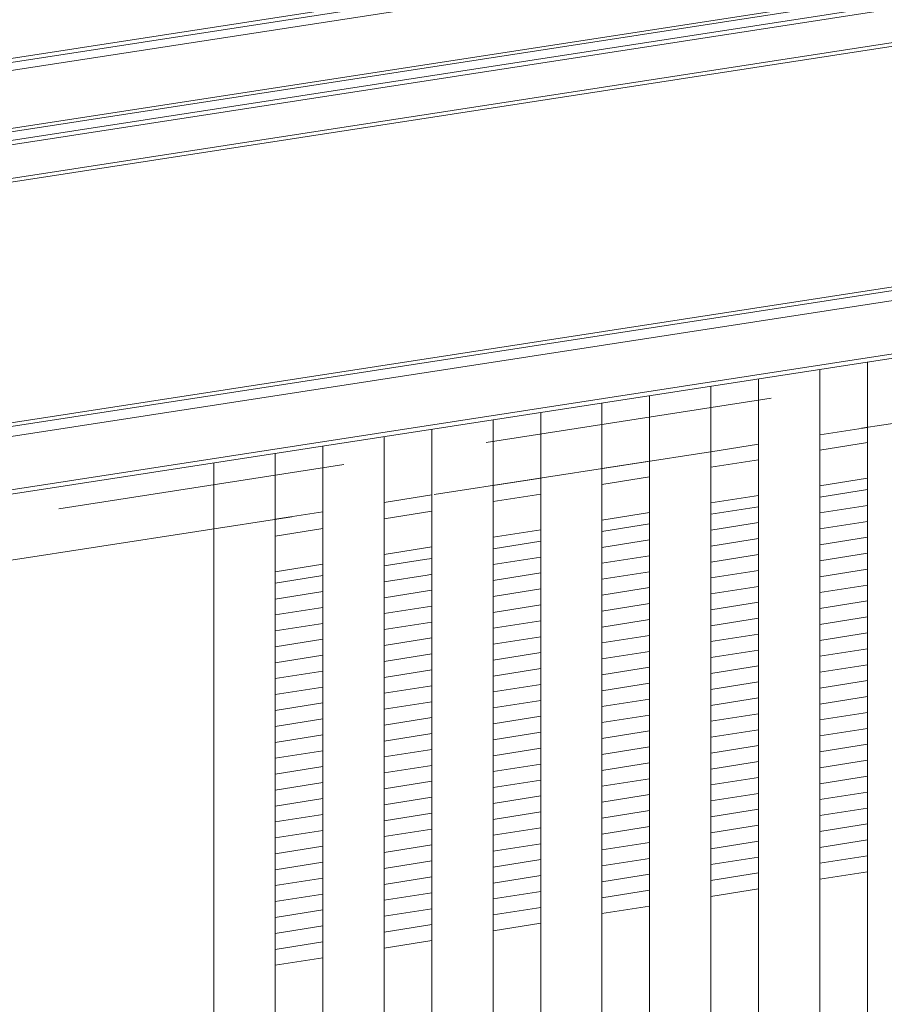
# Model space of a CAD drawing. Header units: millimetres. Extents: x -65 to 293624, y -1905 to 31061.
# Tile 227 of 256: x 117564 to 118199, y 23032 to 23755. Entities that reach past the tile are written whole.
import ezdxf

# ---------------------------------------------------------------- set-up
doc = ezdxf.new("R2010")
doc.units = ezdxf.units.MM
doc.header["$MEASUREMENT"] = 0
doc.linetypes.add('Hidden Line', pattern=[317.5, 211.666667, -105.833333])
for name, color, linetype in [('00 2D joon.AR', 7, 'Continuous'), ('1236 Katuslaed.AR', 7, 'Continuous'), ('1245 Sisehoovi varjestus.AR', 7, 'Continuous'), ('1248 Vihmaveerennid.AR', 7, 'Continuous'), ('1253 Terrassipostid.AR', 7, 'Continuous'), ('1263 Katuse alusserv.AR', 7, 'Continuous'), ('1263 Katusekate - plekk.AR', 7, 'Continuous')]:
    doc.layers.add(name, color=color, linetype=linetype)

# ---------------------------------------------------------------- blocks, each defined once
blk = doc.blocks.new('Section Element_1062_3', base_point=(20443.11, 12361.43))
at = {"layer": '1253 Terrassipostid.AR', "color": 7, "linetype": 'Continuous', "lineweight": 13}
blk.add_line((117706.87, 23429.67), (117706.87, 18592.49), dxfattribs=at)
blk = doc.blocks.new('Section Element_1428_3', base_point=(20443.11, 12361.43))
at = {"layer": '1248 Vihmaveerennid.AR', "color": 7, "linetype": 'Continuous', "lineweight": 13}
for p, q in [((107381.88, 22153.99), (129281.87, 25532.63)), ((107388.76, 22149.08), (129261.32, 25523.48)), ((107406.69, 22109.19), (129256.26, 25480.05)), ((107406.96, 22106.95), (129256.23, 25477.76)), ((107525.56, 22118.8), (129095.3, 25446.49)), ((107560.24, 22120.92), (129095.3, 25443.25)), ((107565.88, 22097.11), (129095.3, 25418.58)), ((107563.26, 22094.13), (129095.3, 25416)), ((107568.05, 21915.2), (129117.8, 25239.8)), ((107570.49, 21918.29), (129117.53, 25242.47)), ((115501.87, 23131.81), (129118.53, 25232.53)), ((115501.87, 23092.64), (129122.41, 25193.96)), ((115501.87, 23089.49), (129122.72, 25190.86))]:
    blk.add_line(p, q, dxfattribs=at)
blk = doc.blocks.new('Section Element_1437_3', base_point=(20443.11, 12361.43))
at = {"layer": '1263 Katusekate - plekk.AR', "color": 7, "linetype": 'Continuous', "lineweight": 13}
blk.add_line((107381.88, 22154.54), (129281.87, 25538.29), dxfattribs=at)
blk = doc.blocks.new('*X2186', base_point=(20443.11, 12361.43))
at = {"layer": '1263 Katuse alusserv.AR', "color": 7, "linetype": 'Continuous', "lineweight": 13}
for p, q in [((117786.87, 23346.95), (117751.87, 23341.42)), ((117786.87, 23346.95), (117751.87, 23341.42)), ((117786.87, 23335.25), (117751.87, 23329.72)), ((117786.87, 23335.25), (117751.87, 23329.72)), ((117786.87, 23323.55), (117751.87, 23318.02)), ((117786.87, 23323.55), (117751.87, 23318.02)), ((117786.87, 23311.85), (117751.87, 23306.32)), ((117786.87, 23311.85), (117751.87, 23306.32)), ((117786.87, 23300.15), (117751.87, 23294.62)), ((117786.87, 23300.15), (117751.87, 23294.62)), ((117786.87, 23288.46), (117751.87, 23282.93)), ((117786.87, 23288.46), (117751.87, 23282.93)), ((117786.87, 23276.76), (117751.87, 23271.23)), ((117786.87, 23276.76), (117751.87, 23271.23)), ((117786.87, 23265.06), (117751.87, 23259.53)), ((117786.87, 23265.06), (117751.87, 23259.53)), ((117786.87, 23253.36), (117751.87, 23247.83)), ((117786.87, 23253.36), (117751.87, 23247.83)), ((117786.87, 23241.66), (117751.87, 23236.13)), ((117786.87, 23241.66), (117751.87, 23236.13)), ((117786.87, 23229.96), (117751.87, 23224.43)), ((117786.87, 23229.96), (117751.87, 23224.43)), ((117786.87, 23218.27), (117751.87, 23212.74)), ((117786.87, 23218.27), (117751.87, 23212.74)), ((117786.87, 23206.57), (117751.87, 23201.04)), ((117786.87, 23206.57), (117751.87, 23201.04)), ((117786.87, 23194.87), (117751.87, 23189.34)), ((117786.87, 23194.87), (117751.87, 23189.34)), ((117786.87, 23183.17), (117751.87, 23177.64)), ((117786.87, 23183.17), (117751.87, 23177.64)), ((117786.87, 23171.47), (117751.87, 23165.94)), ((117786.87, 23171.47), (117751.87, 23165.94)), ((117786.87, 23159.77), (117751.87, 23154.24)), ((117786.87, 23159.77), (117751.87, 23154.24)), ((117786.87, 23148.08), (117751.87, 23142.55)), ((117786.87, 23148.08), (117751.87, 23142.55)), ((117786.87, 23136.38), (117751.87, 23130.85)), ((117786.87, 23136.38), (117751.87, 23130.85)), ((117786.87, 23124.68), (117751.87, 23119.15)), ((117786.87, 23124.68), (117751.87, 23119.15)), ((117786.87, 23112.98), (117751.87, 23107.45)), ((117786.87, 23112.98), (117751.87, 23107.45)), ((117786.87, 23101.28), (117751.87, 23095.75)), ((117786.87, 23101.28), (117751.87, 23095.75)), ((117786.87, 23089.59), (117751.87, 23084.05)), ((117786.87, 23089.59), (117751.87, 23084.05)), ((117786.87, 23077.89), (117751.87, 23072.36)), ((117786.87, 23077.89), (117751.87, 23072.36))]:
    blk.add_line(p, q, dxfattribs=at)
blk = doc.blocks.new('*X2187', base_point=(20443.11, 12361.43))
at = {"layer": '1263 Katuse alusserv.AR', "color": 7, "linetype": 'Continuous', "lineweight": 13}
for p, q in [((117786.87, 23346.95), (117751.87, 23341.42)), ((117786.87, 23346.95), (117751.87, 23341.42)), ((117786.87, 23335.25), (117751.87, 23329.72)), ((117786.87, 23335.25), (117751.87, 23329.72)), ((117786.87, 23323.55), (117751.87, 23318.02)), ((117786.87, 23323.55), (117751.87, 23318.02)), ((117786.87, 23311.85), (117751.87, 23306.32)), ((117786.87, 23311.85), (117751.87, 23306.32)), ((117786.87, 23300.15), (117751.87, 23294.62)), ((117786.87, 23300.15), (117751.87, 23294.62)), ((117786.87, 23288.46), (117751.87, 23282.93)), ((117786.87, 23288.46), (117751.87, 23282.93)), ((117786.87, 23276.76), (117751.87, 23271.23)), ((117786.87, 23276.76), (117751.87, 23271.23)), ((117786.87, 23265.06), (117751.87, 23259.53)), ((117786.87, 23265.06), (117751.87, 23259.53)), ((117786.87, 23253.36), (117751.87, 23247.83)), ((117786.87, 23253.36), (117751.87, 23247.83)), ((117786.87, 23241.66), (117751.87, 23236.13)), ((117786.87, 23241.66), (117751.87, 23236.13)), ((117786.87, 23229.96), (117751.87, 23224.43)), ((117786.87, 23229.96), (117751.87, 23224.43)), ((117786.87, 23218.27), (117751.87, 23212.74)), ((117786.87, 23218.27), (117751.87, 23212.74)), ((117786.87, 23206.57), (117751.87, 23201.04)), ((117786.87, 23206.57), (117751.87, 23201.04)), ((117786.87, 23194.87), (117751.87, 23189.34)), ((117786.87, 23194.87), (117751.87, 23189.34)), ((117786.87, 23183.17), (117751.87, 23177.64)), ((117786.87, 23183.17), (117751.87, 23177.64)), ((117786.87, 23171.47), (117751.87, 23165.94)), ((117786.87, 23171.47), (117751.87, 23165.94)), ((117786.87, 23159.77), (117751.87, 23154.24)), ((117786.87, 23159.77), (117751.87, 23154.24)), ((117786.87, 23148.08), (117751.87, 23142.55)), ((117786.87, 23148.08), (117751.87, 23142.55)), ((117786.87, 23136.38), (117751.87, 23130.85)), ((117786.87, 23136.38), (117751.87, 23130.85)), ((117786.87, 23124.68), (117751.87, 23119.15)), ((117786.87, 23124.68), (117751.87, 23119.15)), ((117786.87, 23112.98), (117751.87, 23107.45)), ((117786.87, 23112.98), (117751.87, 23107.45)), ((117786.87, 23101.28), (117751.87, 23095.75)), ((117786.87, 23101.28), (117751.87, 23095.75)), ((117786.87, 23089.59), (117751.87, 23084.05)), ((117786.87, 23089.59), (117751.87, 23084.05)), ((117786.87, 23077.89), (117751.87, 23072.36)), ((117786.87, 23077.89), (117751.87, 23072.36))]:
    blk.add_line(p, q, dxfattribs=at)
blk = doc.blocks.new('*X2188', base_point=(20443.11, 12361.43))
at = {"layer": '1263 Katuse alusserv.AR', "color": 7, "linetype": 'Continuous', "lineweight": 13}
for p, q in [((117861.62, 23358.76), (117831.87, 23354.06)), ((117861.62, 23358.76), (117831.87, 23354.06)), ((117866.87, 23359.59), (117861.62, 23358.76)), ((117866.87, 23359.59), (117861.62, 23358.76)), ((117863.42, 23347.34), (117831.87, 23342.36)), ((117863.42, 23347.34), (117831.87, 23342.36)), ((117866.87, 23347.89), (117863.42, 23347.34)), ((117866.87, 23347.89), (117863.42, 23347.34)), ((117865.22, 23335.93), (117831.87, 23330.66)), ((117865.22, 23335.93), (117831.87, 23330.66)), ((117866.87, 23336.19), (117865.22, 23335.93)), ((117866.87, 23336.19), (117865.22, 23335.93)), ((117866.87, 23324.49), (117831.87, 23318.96)), ((117866.87, 23324.49), (117831.87, 23318.96)), ((117866.87, 23312.79), (117831.87, 23307.26)), ((117866.87, 23312.79), (117831.87, 23307.26)), ((117866.87, 23301.1), (117831.87, 23295.57)), ((117866.87, 23301.1), (117831.87, 23295.57)), ((117866.87, 23289.4), (117831.87, 23283.87)), ((117866.87, 23289.4), (117831.87, 23283.87)), ((117866.87, 23277.7), (117831.87, 23272.17)), ((117866.87, 23277.7), (117831.87, 23272.17)), ((117866.87, 23266), (117831.87, 23260.47)), ((117866.87, 23266), (117831.87, 23260.47)), ((117866.87, 23254.3), (117831.87, 23248.77)), ((117866.87, 23254.3), (117831.87, 23248.77)), ((117866.87, 23242.6), (117831.87, 23237.07)), ((117866.87, 23242.6), (117831.87, 23237.07)), ((117866.87, 23230.91), (117831.87, 23225.38)), ((117866.87, 23230.91), (117831.87, 23225.38)), ((117866.87, 23219.21), (117831.87, 23213.68)), ((117866.87, 23219.21), (117831.87, 23213.68)), ((117866.87, 23207.51), (117831.87, 23201.98)), ((117866.87, 23207.51), (117831.87, 23201.98)), ((117866.87, 23195.81), (117831.87, 23190.28)), ((117866.87, 23195.81), (117831.87, 23190.28)), ((117866.87, 23184.11), (117831.87, 23178.58)), ((117866.87, 23184.11), (117831.87, 23178.58)), ((117866.87, 23172.41), (117831.87, 23166.88)), ((117866.87, 23172.41), (117831.87, 23166.88)), ((117866.87, 23160.72), (117831.87, 23155.19)), ((117866.87, 23160.72), (117831.87, 23155.19)), ((117866.87, 23149.02), (117831.87, 23143.49)), ((117866.87, 23149.02), (117831.87, 23143.49)), ((117866.87, 23137.32), (117831.87, 23131.79)), ((117866.87, 23137.32), (117831.87, 23131.79)), ((117866.87, 23125.62), (117831.87, 23120.09)), ((117866.87, 23125.62), (117831.87, 23120.09)), ((117866.87, 23113.92), (117831.87, 23108.39)), ((117866.87, 23113.92), (117831.87, 23108.39)), ((117866.87, 23102.23), (117831.87, 23096.7)), ((117866.87, 23102.23), (117831.87, 23096.7)), ((117866.87, 23090.53), (117831.87, 23085)), ((117866.87, 23090.53), (117831.87, 23085))]:
    blk.add_line(p, q, dxfattribs=at)
blk = doc.blocks.new('*X2189', base_point=(20443.11, 12361.43))
at = {"layer": '1263 Katuse alusserv.AR', "color": 7, "linetype": 'Continuous', "lineweight": 13}
for p, q in [((117861.62, 23358.76), (117831.87, 23354.06)), ((117861.62, 23358.76), (117831.87, 23354.06)), ((117866.87, 23359.59), (117861.62, 23358.76)), ((117866.87, 23359.59), (117861.62, 23358.76)), ((117863.42, 23347.34), (117831.87, 23342.36)), ((117863.42, 23347.34), (117831.87, 23342.36)), ((117866.87, 23347.89), (117863.42, 23347.34)), ((117866.87, 23347.89), (117863.42, 23347.34)), ((117865.22, 23335.93), (117831.87, 23330.66)), ((117865.22, 23335.93), (117831.87, 23330.66)), ((117866.87, 23336.19), (117865.22, 23335.93)), ((117866.87, 23336.19), (117865.22, 23335.93)), ((117866.87, 23324.49), (117831.87, 23318.96)), ((117866.87, 23324.49), (117831.87, 23318.96)), ((117866.87, 23312.79), (117831.87, 23307.26)), ((117866.87, 23312.79), (117831.87, 23307.26)), ((117866.87, 23301.1), (117831.87, 23295.57)), ((117866.87, 23301.1), (117831.87, 23295.57)), ((117866.87, 23289.4), (117831.87, 23283.87)), ((117866.87, 23289.4), (117831.87, 23283.87)), ((117866.87, 23277.7), (117831.87, 23272.17)), ((117866.87, 23277.7), (117831.87, 23272.17)), ((117866.87, 23266), (117831.87, 23260.47)), ((117866.87, 23266), (117831.87, 23260.47)), ((117866.87, 23254.3), (117831.87, 23248.77)), ((117866.87, 23254.3), (117831.87, 23248.77)), ((117866.87, 23242.6), (117831.87, 23237.07)), ((117866.87, 23242.6), (117831.87, 23237.07)), ((117866.87, 23230.91), (117831.87, 23225.38)), ((117866.87, 23230.91), (117831.87, 23225.38)), ((117866.87, 23219.21), (117831.87, 23213.68)), ((117866.87, 23219.21), (117831.87, 23213.68)), ((117866.87, 23207.51), (117831.87, 23201.98)), ((117866.87, 23207.51), (117831.87, 23201.98)), ((117866.87, 23195.81), (117831.87, 23190.28)), ((117866.87, 23195.81), (117831.87, 23190.28)), ((117866.87, 23184.11), (117831.87, 23178.58)), ((117866.87, 23184.11), (117831.87, 23178.58)), ((117866.87, 23172.41), (117831.87, 23166.88)), ((117866.87, 23172.41), (117831.87, 23166.88)), ((117866.87, 23160.72), (117831.87, 23155.19)), ((117866.87, 23160.72), (117831.87, 23155.19)), ((117866.87, 23149.02), (117831.87, 23143.49)), ((117866.87, 23149.02), (117831.87, 23143.49)), ((117866.87, 23137.32), (117831.87, 23131.79)), ((117866.87, 23137.32), (117831.87, 23131.79)), ((117866.87, 23125.62), (117831.87, 23120.09)), ((117866.87, 23125.62), (117831.87, 23120.09)), ((117866.87, 23113.92), (117831.87, 23108.39)), ((117866.87, 23113.92), (117831.87, 23108.39)), ((117866.87, 23102.23), (117831.87, 23096.7)), ((117866.87, 23102.23), (117831.87, 23096.7)), ((117866.87, 23090.53), (117831.87, 23085)), ((117866.87, 23090.53), (117831.87, 23085))]:
    blk.add_line(p, q, dxfattribs=at)
blk = doc.blocks.new('*X2190', base_point=(20443.11, 12361.43))
at = {"layer": '1263 Katuse alusserv.AR', "color": 7, "linetype": 'Continuous', "lineweight": 13}
for p, q in [((117946.87, 23372.23), (117911.87, 23366.7)), ((117946.87, 23372.23), (117911.87, 23366.7)), ((117946.87, 23360.53), (117911.87, 23355)), ((117946.87, 23360.53), (117911.87, 23355)), ((117946.87, 23348.83), (117911.87, 23343.3)), ((117946.87, 23348.83), (117911.87, 23343.3)), ((117946.87, 23337.13), (117911.87, 23331.6)), ((117946.87, 23337.13), (117911.87, 23331.6)), ((117946.87, 23325.43), (117911.87, 23319.9)), ((117946.87, 23325.43), (117911.87, 23319.9)), ((117946.87, 23313.74), (117911.87, 23308.21)), ((117946.87, 23313.74), (117911.87, 23308.21)), ((117946.87, 23302.04), (117911.87, 23296.51)), ((117946.87, 23302.04), (117911.87, 23296.51)), ((117946.87, 23290.34), (117911.87, 23284.81)), ((117946.87, 23290.34), (117911.87, 23284.81)), ((117946.87, 23278.64), (117911.87, 23273.11)), ((117946.87, 23278.64), (117911.87, 23273.11)), ((117946.87, 23266.94), (117911.87, 23261.41)), ((117946.87, 23266.94), (117911.87, 23261.41)), ((117946.87, 23255.24), (117911.87, 23249.71)), ((117946.87, 23255.24), (117911.87, 23249.71)), ((117946.87, 23243.55), (117911.87, 23238.02)), ((117946.87, 23243.55), (117911.87, 23238.02)), ((117946.87, 23231.85), (117911.87, 23226.32)), ((117946.87, 23231.85), (117911.87, 23226.32)), ((117946.87, 23220.15), (117911.87, 23214.62)), ((117946.87, 23220.15), (117911.87, 23214.62)), ((117946.87, 23208.45), (117911.87, 23202.92)), ((117946.87, 23208.45), (117911.87, 23202.92)), ((117946.87, 23196.75), (117911.87, 23191.22)), ((117946.87, 23196.75), (117911.87, 23191.22)), ((117946.87, 23185.06), (117911.87, 23179.53)), ((117946.87, 23185.06), (117911.87, 23179.53)), ((117946.87, 23173.36), (117911.87, 23167.83)), ((117946.87, 23173.36), (117911.87, 23167.83)), ((117946.87, 23161.66), (117911.87, 23156.13)), ((117946.87, 23161.66), (117911.87, 23156.13)), ((117946.87, 23149.96), (117911.87, 23144.43)), ((117946.87, 23149.96), (117911.87, 23144.43)), ((117946.87, 23138.26), (117911.87, 23132.73)), ((117946.87, 23138.26), (117911.87, 23132.73)), ((117946.87, 23126.56), (117911.87, 23121.03)), ((117946.87, 23126.56), (117911.87, 23121.03)), ((117946.87, 23114.87), (117911.87, 23109.34)), ((117946.87, 23114.87), (117911.87, 23109.34)), ((117946.87, 23103.17), (117911.87, 23097.64)), ((117946.87, 23103.17), (117911.87, 23097.64))]:
    blk.add_line(p, q, dxfattribs=at)
blk = doc.blocks.new('*X2191', base_point=(20443.11, 12361.43))
at = {"layer": '1263 Katuse alusserv.AR', "color": 7, "linetype": 'Continuous', "lineweight": 13}
for p, q in [((117946.87, 23372.23), (117911.87, 23366.7)), ((117946.87, 23372.23), (117911.87, 23366.7)), ((117946.87, 23360.53), (117911.87, 23355)), ((117946.87, 23360.53), (117911.87, 23355)), ((117946.87, 23348.83), (117911.87, 23343.3)), ((117946.87, 23348.83), (117911.87, 23343.3)), ((117946.87, 23337.13), (117911.87, 23331.6)), ((117946.87, 23337.13), (117911.87, 23331.6)), ((117946.87, 23325.43), (117911.87, 23319.9)), ((117946.87, 23325.43), (117911.87, 23319.9)), ((117946.87, 23313.74), (117911.87, 23308.21)), ((117946.87, 23313.74), (117911.87, 23308.21)), ((117946.87, 23302.04), (117911.87, 23296.51)), ((117946.87, 23302.04), (117911.87, 23296.51)), ((117946.87, 23290.34), (117911.87, 23284.81)), ((117946.87, 23290.34), (117911.87, 23284.81)), ((117946.87, 23278.64), (117911.87, 23273.11)), ((117946.87, 23278.64), (117911.87, 23273.11)), ((117946.87, 23266.94), (117911.87, 23261.41)), ((117946.87, 23266.94), (117911.87, 23261.41)), ((117946.87, 23255.24), (117911.87, 23249.71)), ((117946.87, 23255.24), (117911.87, 23249.71)), ((117946.87, 23243.55), (117911.87, 23238.02)), ((117946.87, 23243.55), (117911.87, 23238.02)), ((117946.87, 23231.85), (117911.87, 23226.32)), ((117946.87, 23231.85), (117911.87, 23226.32)), ((117946.87, 23220.15), (117911.87, 23214.62)), ((117946.87, 23220.15), (117911.87, 23214.62)), ((117946.87, 23208.45), (117911.87, 23202.92)), ((117946.87, 23208.45), (117911.87, 23202.92)), ((117946.87, 23196.75), (117911.87, 23191.22)), ((117946.87, 23196.75), (117911.87, 23191.22)), ((117946.87, 23185.06), (117911.87, 23179.53)), ((117946.87, 23185.06), (117911.87, 23179.53)), ((117946.87, 23173.36), (117911.87, 23167.83)), ((117946.87, 23173.36), (117911.87, 23167.83)), ((117946.87, 23161.66), (117911.87, 23156.13)), ((117946.87, 23161.66), (117911.87, 23156.13)), ((117946.87, 23149.96), (117911.87, 23144.43)), ((117946.87, 23149.96), (117911.87, 23144.43)), ((117946.87, 23138.26), (117911.87, 23132.73)), ((117946.87, 23138.26), (117911.87, 23132.73)), ((117946.87, 23126.56), (117911.87, 23121.03)), ((117946.87, 23126.56), (117911.87, 23121.03)), ((117946.87, 23114.87), (117911.87, 23109.34)), ((117946.87, 23114.87), (117911.87, 23109.34)), ((117946.87, 23103.17), (117911.87, 23097.64)), ((117946.87, 23103.17), (117911.87, 23097.64))]:
    blk.add_line(p, q, dxfattribs=at)
blk = doc.blocks.new('*X2192', base_point=(20443.11, 12361.43))
at = {"layer": '1263 Katuse alusserv.AR', "color": 7, "linetype": 'Continuous', "lineweight": 13}
for p, q in [((118026.87, 23384.87), (117991.87, 23379.34)), ((118026.87, 23384.87), (117991.87, 23379.34)), ((118026.87, 23373.17), (117991.87, 23367.64)), ((118026.87, 23373.17), (117991.87, 23367.64)), ((118026.87, 23361.47), (117991.87, 23355.94)), ((118026.87, 23361.47), (117991.87, 23355.94)), ((118026.87, 23349.77), (117991.87, 23344.24)), ((118026.87, 23349.77), (117991.87, 23344.24)), ((118026.87, 23338.07), (117991.87, 23332.54)), ((118026.87, 23338.07), (117991.87, 23332.54)), ((118026.87, 23326.38), (117991.87, 23320.85)), ((118026.87, 23326.38), (117991.87, 23320.85)), ((118026.87, 23314.68), (117991.87, 23309.15)), ((118026.87, 23314.68), (117991.87, 23309.15)), ((118026.87, 23302.98), (117991.87, 23297.45)), ((118026.87, 23302.98), (117991.87, 23297.45)), ((118026.87, 23291.28), (117991.87, 23285.75)), ((118026.87, 23291.28), (117991.87, 23285.75)), ((118026.87, 23279.58), (117991.87, 23274.05)), ((118026.87, 23279.58), (117991.87, 23274.05)), ((118026.87, 23267.89), (117991.87, 23262.35)), ((118026.87, 23267.89), (117991.87, 23262.35)), ((118026.87, 23256.19), (117991.87, 23250.66)), ((118026.87, 23256.19), (117991.87, 23250.66)), ((118026.87, 23244.49), (117991.87, 23238.96)), ((118026.87, 23244.49), (117991.87, 23238.96)), ((118026.87, 23232.79), (117991.87, 23227.26)), ((118026.87, 23232.79), (117991.87, 23227.26)), ((118026.87, 23221.09), (117991.87, 23215.56)), ((118026.87, 23221.09), (117991.87, 23215.56)), ((118026.87, 23209.39), (117991.87, 23203.86)), ((118026.87, 23209.39), (117991.87, 23203.86)), ((118026.87, 23197.7), (117991.87, 23192.17)), ((118026.87, 23197.7), (117991.87, 23192.17)), ((118026.87, 23186), (117991.87, 23180.47)), ((118026.87, 23186), (117991.87, 23180.47)), ((118026.87, 23174.3), (117991.87, 23168.77)), ((118026.87, 23174.3), (117991.87, 23168.77)), ((118026.87, 23162.6), (117991.87, 23157.07)), ((118026.87, 23162.6), (117991.87, 23157.07)), ((118026.87, 23150.9), (117991.87, 23145.37)), ((118026.87, 23150.9), (117991.87, 23145.37)), ((118026.87, 23139.2), (117991.87, 23133.67)), ((118026.87, 23139.2), (117991.87, 23133.67)), ((118026.87, 23127.51), (117991.87, 23121.98)), ((118026.87, 23127.51), (117991.87, 23121.98)), ((118026.87, 23115.81), (117991.87, 23110.28)), ((118026.87, 23115.81), (117991.87, 23110.28))]:
    blk.add_line(p, q, dxfattribs=at)
blk = doc.blocks.new('*X2193', base_point=(20443.11, 12361.43))
at = {"layer": '1263 Katuse alusserv.AR', "color": 7, "linetype": 'Continuous', "lineweight": 13}
for p, q in [((118026.87, 23384.87), (117991.87, 23379.34)), ((118026.87, 23384.87), (117991.87, 23379.34)), ((118026.87, 23373.17), (117991.87, 23367.64)), ((118026.87, 23373.17), (117991.87, 23367.64)), ((118026.87, 23361.47), (117991.87, 23355.94)), ((118026.87, 23361.47), (117991.87, 23355.94)), ((118026.87, 23349.77), (117991.87, 23344.24)), ((118026.87, 23349.77), (117991.87, 23344.24)), ((118026.87, 23338.07), (117991.87, 23332.54)), ((118026.87, 23338.07), (117991.87, 23332.54)), ((118026.87, 23326.38), (117991.87, 23320.85)), ((118026.87, 23326.38), (117991.87, 23320.85)), ((118026.87, 23314.68), (117991.87, 23309.15)), ((118026.87, 23314.68), (117991.87, 23309.15)), ((118026.87, 23302.98), (117991.87, 23297.45)), ((118026.87, 23302.98), (117991.87, 23297.45)), ((118026.87, 23291.28), (117991.87, 23285.75)), ((118026.87, 23291.28), (117991.87, 23285.75)), ((118026.87, 23279.58), (117991.87, 23274.05)), ((118026.87, 23279.58), (117991.87, 23274.05)), ((118026.87, 23267.89), (117991.87, 23262.35)), ((118026.87, 23267.89), (117991.87, 23262.35)), ((118026.87, 23256.19), (117991.87, 23250.66)), ((118026.87, 23256.19), (117991.87, 23250.66)), ((118026.87, 23244.49), (117991.87, 23238.96)), ((118026.87, 23244.49), (117991.87, 23238.96)), ((118026.87, 23232.79), (117991.87, 23227.26)), ((118026.87, 23232.79), (117991.87, 23227.26)), ((118026.87, 23221.09), (117991.87, 23215.56)), ((118026.87, 23221.09), (117991.87, 23215.56)), ((118026.87, 23209.39), (117991.87, 23203.86)), ((118026.87, 23209.39), (117991.87, 23203.86)), ((118026.87, 23197.7), (117991.87, 23192.17)), ((118026.87, 23197.7), (117991.87, 23192.17)), ((118026.87, 23186), (117991.87, 23180.47)), ((118026.87, 23186), (117991.87, 23180.47)), ((118026.87, 23174.3), (117991.87, 23168.77)), ((118026.87, 23174.3), (117991.87, 23168.77)), ((118026.87, 23162.6), (117991.87, 23157.07)), ((118026.87, 23162.6), (117991.87, 23157.07)), ((118026.87, 23150.9), (117991.87, 23145.37)), ((118026.87, 23150.9), (117991.87, 23145.37)), ((118026.87, 23139.2), (117991.87, 23133.67)), ((118026.87, 23139.2), (117991.87, 23133.67)), ((118026.87, 23127.51), (117991.87, 23121.98)), ((118026.87, 23127.51), (117991.87, 23121.98)), ((118026.87, 23115.81), (117991.87, 23110.28)), ((118026.87, 23115.81), (117991.87, 23110.28))]:
    blk.add_line(p, q, dxfattribs=at)
blk = doc.blocks.new('*X2194', base_point=(20443.11, 12361.43))
at = {"layer": '1263 Katuse alusserv.AR', "color": 7, "linetype": 'Continuous', "lineweight": 13}
for p, q in [((118106.87, 23397.51), (118071.87, 23391.98)), ((118106.87, 23397.51), (118071.87, 23391.98)), ((118106.87, 23385.81), (118071.87, 23380.28)), ((118106.87, 23385.81), (118071.87, 23380.28)), ((118106.87, 23374.11), (118071.87, 23368.58)), ((118106.87, 23374.11), (118071.87, 23368.58)), ((118106.87, 23362.41), (118071.87, 23356.88)), ((118106.87, 23362.41), (118071.87, 23356.88)), ((118106.87, 23350.71), (118071.87, 23345.18)), ((118106.87, 23350.71), (118071.87, 23345.18)), ((118106.87, 23339.02), (118071.87, 23333.49)), ((118106.87, 23339.02), (118071.87, 23333.49)), ((118106.87, 23327.32), (118071.87, 23321.79)), ((118106.87, 23327.32), (118071.87, 23321.79)), ((118106.87, 23315.62), (118071.87, 23310.09)), ((118106.87, 23315.62), (118071.87, 23310.09)), ((118106.87, 23303.92), (118071.87, 23298.39)), ((118106.87, 23303.92), (118071.87, 23298.39)), ((118106.87, 23292.22), (118071.87, 23286.69)), ((118106.87, 23292.22), (118071.87, 23286.69)), ((118106.87, 23280.53), (118071.87, 23275)), ((118106.87, 23280.53), (118071.87, 23275)), ((118106.87, 23268.83), (118071.87, 23263.3)), ((118106.87, 23268.83), (118071.87, 23263.3)), ((118106.87, 23257.13), (118071.87, 23251.6)), ((118106.87, 23257.13), (118071.87, 23251.6)), ((118106.87, 23245.43), (118071.87, 23239.9)), ((118106.87, 23245.43), (118071.87, 23239.9)), ((118106.87, 23233.73), (118071.87, 23228.2)), ((118106.87, 23233.73), (118071.87, 23228.2)), ((118106.87, 23222.03), (118071.87, 23216.5)), ((118106.87, 23222.03), (118071.87, 23216.5)), ((118106.87, 23210.34), (118071.87, 23204.81)), ((118106.87, 23210.34), (118071.87, 23204.81)), ((118106.87, 23198.64), (118071.87, 23193.11)), ((118106.87, 23198.64), (118071.87, 23193.11)), ((118106.87, 23186.94), (118071.87, 23181.41)), ((118106.87, 23186.94), (118071.87, 23181.41)), ((118106.87, 23175.24), (118071.87, 23169.71)), ((118106.87, 23175.24), (118071.87, 23169.71)), ((118106.87, 23163.54), (118071.87, 23158.01)), ((118106.87, 23163.54), (118071.87, 23158.01)), ((118106.87, 23151.84), (118071.87, 23146.31)), ((118106.87, 23151.84), (118071.87, 23146.31)), ((118106.87, 23140.15), (118071.87, 23134.62)), ((118106.87, 23140.15), (118071.87, 23134.62)), ((118106.87, 23128.45), (118071.87, 23122.92)), ((118106.87, 23128.45), (118071.87, 23122.92)), ((118106.87, 23116.75), (118071.87, 23111.22))]:
    blk.add_line(p, q, dxfattribs=at)
blk = doc.blocks.new('*X2195', base_point=(20443.11, 12361.43))
at = {"layer": '1263 Katuse alusserv.AR', "color": 7, "linetype": 'Continuous', "lineweight": 13}
for p, q in [((118106.87, 23397.51), (118071.87, 23391.98)), ((118106.87, 23397.51), (118071.87, 23391.98)), ((118106.87, 23385.81), (118071.87, 23380.28)), ((118106.87, 23385.81), (118071.87, 23380.28)), ((118106.87, 23374.11), (118071.87, 23368.58)), ((118106.87, 23374.11), (118071.87, 23368.58)), ((118106.87, 23362.41), (118071.87, 23356.88)), ((118106.87, 23362.41), (118071.87, 23356.88)), ((118106.87, 23350.71), (118071.87, 23345.18)), ((118106.87, 23350.71), (118071.87, 23345.18)), ((118106.87, 23339.02), (118071.87, 23333.49)), ((118106.87, 23339.02), (118071.87, 23333.49)), ((118106.87, 23327.32), (118071.87, 23321.79)), ((118106.87, 23327.32), (118071.87, 23321.79)), ((118106.87, 23315.62), (118071.87, 23310.09)), ((118106.87, 23315.62), (118071.87, 23310.09)), ((118106.87, 23303.92), (118071.87, 23298.39)), ((118106.87, 23303.92), (118071.87, 23298.39)), ((118106.87, 23292.22), (118071.87, 23286.69)), ((118106.87, 23292.22), (118071.87, 23286.69)), ((118106.87, 23280.53), (118071.87, 23275)), ((118106.87, 23280.53), (118071.87, 23275)), ((118106.87, 23268.83), (118071.87, 23263.3)), ((118106.87, 23268.83), (118071.87, 23263.3)), ((118106.87, 23257.13), (118071.87, 23251.6)), ((118106.87, 23257.13), (118071.87, 23251.6)), ((118106.87, 23245.43), (118071.87, 23239.9)), ((118106.87, 23245.43), (118071.87, 23239.9)), ((118106.87, 23233.73), (118071.87, 23228.2)), ((118106.87, 23233.73), (118071.87, 23228.2)), ((118106.87, 23222.03), (118071.87, 23216.5)), ((118106.87, 23222.03), (118071.87, 23216.5)), ((118106.87, 23210.34), (118071.87, 23204.81)), ((118106.87, 23210.34), (118071.87, 23204.81)), ((118106.87, 23198.64), (118071.87, 23193.11)), ((118106.87, 23198.64), (118071.87, 23193.11)), ((118106.87, 23186.94), (118071.87, 23181.41)), ((118106.87, 23186.94), (118071.87, 23181.41)), ((118106.87, 23175.24), (118071.87, 23169.71)), ((118106.87, 23175.24), (118071.87, 23169.71)), ((118106.87, 23163.54), (118071.87, 23158.01)), ((118106.87, 23163.54), (118071.87, 23158.01)), ((118106.87, 23151.84), (118071.87, 23146.31)), ((118106.87, 23151.84), (118071.87, 23146.31)), ((118106.87, 23140.15), (118071.87, 23134.62)), ((118106.87, 23140.15), (118071.87, 23134.62)), ((118106.87, 23128.45), (118071.87, 23122.92)), ((118106.87, 23128.45), (118071.87, 23122.92)), ((118106.87, 23116.75), (118071.87, 23111.22))]:
    blk.add_line(p, q, dxfattribs=at)
blk = doc.blocks.new('*X2196', base_point=(20443.11, 12361.43))
at = {"layer": '1263 Katuse alusserv.AR', "color": 7, "linetype": 'Continuous', "lineweight": 13}
for p, q in [((118186.87, 23410.15), (118151.87, 23404.62)), ((118186.87, 23410.15), (118151.87, 23404.62)), ((118186.87, 23398.45), (118151.87, 23392.92)), ((118186.87, 23398.45), (118151.87, 23392.92)), ((118186.87, 23386.75), (118151.87, 23381.22)), ((118186.87, 23386.75), (118151.87, 23381.22)), ((118186.87, 23375.05), (118151.87, 23369.52)), ((118186.87, 23375.05), (118151.87, 23369.52)), ((118186.87, 23363.36), (118151.87, 23357.83)), ((118186.87, 23363.36), (118151.87, 23357.83)), ((118186.87, 23351.66), (118151.87, 23346.13)), ((118186.87, 23351.66), (118151.87, 23346.13)), ((118186.87, 23339.96), (118151.87, 23334.43)), ((118186.87, 23339.96), (118151.87, 23334.43)), ((118186.87, 23328.26), (118151.87, 23322.73)), ((118186.87, 23328.26), (118151.87, 23322.73)), ((118186.87, 23316.56), (118151.87, 23311.03)), ((118186.87, 23316.56), (118151.87, 23311.03)), ((118186.87, 23304.86), (118151.87, 23299.33)), ((118186.87, 23304.86), (118151.87, 23299.33)), ((118186.87, 23293.17), (118151.87, 23287.64)), ((118186.87, 23293.17), (118151.87, 23287.64)), ((118186.87, 23281.47), (118151.87, 23275.94)), ((118186.87, 23281.47), (118151.87, 23275.94)), ((118186.87, 23269.77), (118151.87, 23264.24)), ((118186.87, 23269.77), (118151.87, 23264.24)), ((118186.87, 23258.07), (118151.87, 23252.54)), ((118186.87, 23258.07), (118151.87, 23252.54)), ((118186.87, 23246.37), (118151.87, 23240.84)), ((118186.87, 23246.37), (118151.87, 23240.84)), ((118186.87, 23234.67), (118151.87, 23229.14)), ((118186.87, 23234.67), (118151.87, 23229.14)), ((118186.87, 23222.98), (118151.87, 23217.45)), ((118186.87, 23222.98), (118151.87, 23217.45)), ((118186.87, 23211.28), (118151.87, 23205.75)), ((118186.87, 23211.28), (118151.87, 23205.75)), ((118186.87, 23199.58), (118151.87, 23194.05)), ((118186.87, 23199.58), (118151.87, 23194.05)), ((118186.87, 23187.88), (118151.87, 23182.35)), ((118186.87, 23187.88), (118151.87, 23182.35)), ((118186.87, 23176.18), (118151.87, 23170.65)), ((118186.87, 23176.18), (118151.87, 23170.65)), ((118186.87, 23164.48), (118151.87, 23158.95)), ((118186.87, 23164.48), (118151.87, 23158.95)), ((118186.87, 23152.79), (118151.87, 23147.26)), ((118186.87, 23152.79), (118151.87, 23147.26)), ((118186.87, 23141.09), (118151.87, 23135.56)), ((118186.87, 23141.09), (118151.87, 23135.56))]:
    blk.add_line(p, q, dxfattribs=at)
blk = doc.blocks.new('*X2197', base_point=(20443.11, 12361.43))
at = {"layer": '1263 Katuse alusserv.AR', "color": 7, "linetype": 'Continuous', "lineweight": 13}
for p, q in [((118186.87, 23410.15), (118151.87, 23404.62)), ((118186.87, 23410.15), (118151.87, 23404.62)), ((118186.87, 23398.45), (118151.87, 23392.92)), ((118186.87, 23398.45), (118151.87, 23392.92)), ((118186.87, 23386.75), (118151.87, 23381.22)), ((118186.87, 23386.75), (118151.87, 23381.22)), ((118186.87, 23375.05), (118151.87, 23369.52)), ((118186.87, 23375.05), (118151.87, 23369.52)), ((118186.87, 23363.36), (118151.87, 23357.83)), ((118186.87, 23363.36), (118151.87, 23357.83)), ((118186.87, 23351.66), (118151.87, 23346.13)), ((118186.87, 23351.66), (118151.87, 23346.13)), ((118186.87, 23339.96), (118151.87, 23334.43)), ((118186.87, 23339.96), (118151.87, 23334.43)), ((118186.87, 23328.26), (118151.87, 23322.73)), ((118186.87, 23328.26), (118151.87, 23322.73)), ((118186.87, 23316.56), (118151.87, 23311.03)), ((118186.87, 23316.56), (118151.87, 23311.03)), ((118186.87, 23304.86), (118151.87, 23299.33)), ((118186.87, 23304.86), (118151.87, 23299.33)), ((118186.87, 23293.17), (118151.87, 23287.64)), ((118186.87, 23293.17), (118151.87, 23287.64)), ((118186.87, 23281.47), (118151.87, 23275.94)), ((118186.87, 23281.47), (118151.87, 23275.94)), ((118186.87, 23269.77), (118151.87, 23264.24)), ((118186.87, 23269.77), (118151.87, 23264.24)), ((118186.87, 23258.07), (118151.87, 23252.54)), ((118186.87, 23258.07), (118151.87, 23252.54)), ((118186.87, 23246.37), (118151.87, 23240.84)), ((118186.87, 23246.37), (118151.87, 23240.84)), ((118186.87, 23234.67), (118151.87, 23229.14)), ((118186.87, 23234.67), (118151.87, 23229.14)), ((118186.87, 23222.98), (118151.87, 23217.45)), ((118186.87, 23222.98), (118151.87, 23217.45)), ((118186.87, 23211.28), (118151.87, 23205.75)), ((118186.87, 23211.28), (118151.87, 23205.75)), ((118186.87, 23199.58), (118151.87, 23194.05)), ((118186.87, 23199.58), (118151.87, 23194.05)), ((118186.87, 23187.88), (118151.87, 23182.35)), ((118186.87, 23187.88), (118151.87, 23182.35)), ((118186.87, 23176.18), (118151.87, 23170.65)), ((118186.87, 23176.18), (118151.87, 23170.65)), ((118186.87, 23164.48), (118151.87, 23158.95)), ((118186.87, 23164.48), (118151.87, 23158.95)), ((118186.87, 23152.79), (118151.87, 23147.26)), ((118186.87, 23152.79), (118151.87, 23147.26)), ((118186.87, 23141.09), (118151.87, 23135.56)), ((118186.87, 23141.09), (118151.87, 23135.56))]:
    blk.add_line(p, q, dxfattribs=at)
blk = doc.blocks.new('Section Element_1680_3', base_point=(20443.11, 12361.43))
at = {"layer": '1263 Katuse alusserv.AR', "color": 7, "linetype": 'Continuous', "lineweight": 13}
for p, q in [((118151.87, 23123.86), (118186.87, 23129.39)), ((118071.87, 23111.22), (118106.87, 23116.75)), ((117991.87, 23098.58), (118026.87, 23104.11)), ((117911.87, 23085.94), (117946.87, 23091.47)), ((117831.87, 23073.3), (117866.87, 23078.83)), ((117751.87, 23060.66), (117786.87, 23066.19))]:
    blk.add_line(p, q, dxfattribs=at)
at = {"layer": '1263 Katuse alusserv.AR', "lineweight": 0}
for name in ['*X2196', '*X2197', '*X2194', '*X2195', '*X2192', '*X2193', '*X2190', '*X2191', '*X2188', '*X2189', '*X2186', '*X2187']:
    blk.add_blockref(name, (20443.11, 12361.43), dxfattribs=at)
blk = doc.blocks.new('Section Element_1787_3', base_point=(20443.11, 12361.43))
at = {"layer": '1245 Sisehoovi varjestus.AR', "color": 7, "linetype": 'Continuous', "lineweight": 13}
for p, q in [((117831.87, 22128.57), (117831.87, 23448.96)), ((117786.87, 22128.57), (117786.87, 23442.01))]:
    blk.add_line(p, q, dxfattribs=at)
blk = doc.blocks.new('Section Element_1788_3', base_point=(20443.11, 12361.43))
at = {"layer": '1245 Sisehoovi varjestus.AR', "color": 7, "linetype": 'Continuous', "lineweight": 13}
blk.add_line((117751.87, 22086.89), (117751.87, 23436.61), dxfattribs=at)
blk = doc.blocks.new('Section Element_1789_3', base_point=(20443.11, 12361.43))
at = {"layer": '1245 Sisehoovi varjestus.AR', "color": 7, "linetype": 'Continuous', "lineweight": 13}
for p, q in [((117911.87, 22170.25), (117911.87, 23461.3)), ((117866.87, 22170.25), (117866.87, 23454.35))]:
    blk.add_line(p, q, dxfattribs=at)
blk = doc.blocks.new('Section Element_1790_3', base_point=(20443.11, 12361.43))
at = {"layer": '1245 Sisehoovi varjestus.AR', "color": 7, "linetype": 'Continuous', "lineweight": 13}
for p, q in [((117991.87, 22211.93), (117991.87, 23473.64)), ((117946.87, 22211.93), (117946.87, 23466.7))]:
    blk.add_line(p, q, dxfattribs=at)
blk = doc.blocks.new('Section Element_1791_3', base_point=(20443.11, 12361.43))
at = {"layer": '1245 Sisehoovi varjestus.AR', "color": 7, "linetype": 'Continuous', "lineweight": 13}
for p, q in [((118071.87, 22253.61), (118071.87, 23485.98)), ((118026.87, 22253.61), (118026.87, 23479.04))]:
    blk.add_line(p, q, dxfattribs=at)
blk = doc.blocks.new('Section Element_1792_3', base_point=(20443.11, 12361.43))
at = {"layer": '1245 Sisehoovi varjestus.AR', "color": 7, "linetype": 'Continuous', "lineweight": 13}
for p, q in [((118151.87, 22295.3), (118151.87, 23498.32)), ((118106.87, 22295.3), (118106.87, 23491.38))]:
    blk.add_line(p, q, dxfattribs=at)
blk = doc.blocks.new('Section Element_1793_3', base_point=(20443.11, 12361.43))
at = {"layer": '1245 Sisehoovi varjestus.AR', "color": 7, "linetype": 'Continuous', "lineweight": 13}
blk.add_line((118186.87, 22336.98), (118186.87, 23503.72), dxfattribs=at)
blk = doc.blocks.new('Section Element_1943_3', base_point=(20443.11, 12361.43))
at = {"layer": '1245 Sisehoovi varjestus.AR', "color": 7, "linetype": 'Continuous', "lineweight": 13}
for p, q in [((118186.87, 23444.7), (118151.87, 23439.17)), ((118106.87, 23432.06), (118071.87, 23426.53)), ((118026.87, 23419.42), (117991.87, 23413.89)), ((118186.87, 23418.5), (118151.87, 23412.97)), ((117946.87, 23406.78), (117911.87, 23401.25)), ((118106.87, 23405.86), (118071.87, 23400.33)), ((117866.87, 23394.14), (117831.87, 23388.61)), ((118026.87, 23393.22), (117991.87, 23387.69)), ((117786.87, 23381.5), (117751.87, 23375.97)), ((117946.87, 23380.58), (117911.87, 23375.05)), ((117866.87, 23367.94), (117831.87, 23362.41)), ((117786.87, 23355.3), (117751.87, 23349.77))]:
    blk.add_line(p, q, dxfattribs=at)
blk = doc.blocks.new('Section Element_3000_3', base_point=(20443.11, 12361.43))
at = {"layer": '1236 Katuslaed.AR', "color": 7, "linetype": 'Continuous', "lineweight": 13}
for p, q in [((118186.87, 23455.81), (118151.87, 23450.38)), ((118106.87, 23443.39), (118071.87, 23437.96)), ((118026.87, 23430.97), (117991.87, 23425.54)), ((117946.87, 23418.56), (117911.87, 23413.12)), ((117866.87, 23406.14), (117831.87, 23400.7)), ((117786.87, 23393.72), (117751.87, 23388.28))]:
    blk.add_line(p, q, dxfattribs=at)

msp = doc.modelspace()

# ---------------------------------------------------------------- linework, layer by layer
at = {"layer": '00 2D joon.AR', "color": 41, "linetype": 'Hidden Line', "lineweight": 13, "true_color": 0xffeda8, "flags": 128}
msp.add_lwpolyline([(107541.94, 21835.68), (107546.85, 21804.06), (129116.9, 25152.59), (129111.99, 25184.21)], close=True, dxfattribs=at)

# ---------------------------------------------------------------- block references
at = {"layer": '1236 Katuslaed.AR', "lineweight": 0}
msp.add_blockref('Section Element_3000_3', (20443.11, 12361.43), dxfattribs=at)
at = {"layer": '1245 Sisehoovi varjestus.AR', "lineweight": 0}
for name in ['Section Element_1943_3', 'Section Element_1793_3', 'Section Element_1792_3', 'Section Element_1791_3', 'Section Element_1790_3', 'Section Element_1789_3', 'Section Element_1787_3', 'Section Element_1788_3']:
    msp.add_blockref(name, (20443.11, 12361.43), dxfattribs=at)
at = {"layer": '1248 Vihmaveerennid.AR', "lineweight": 0}
msp.add_blockref('Section Element_1428_3', (20443.11, 12361.43), dxfattribs=at)
at = {"layer": '1253 Terrassipostid.AR', "lineweight": 0}
msp.add_blockref('Section Element_1062_3', (20443.11, 12361.43), dxfattribs=at)
at = {"layer": '1263 Katuse alusserv.AR', "lineweight": 0}
msp.add_blockref('Section Element_1680_3', (20443.11, 12361.43), dxfattribs=at)
at = {"layer": '1263 Katusekate - plekk.AR', "lineweight": 0}
msp.add_blockref('Section Element_1437_3', (20443.11, 12361.43), dxfattribs=at)

doc.saveas('drawing.dxf')
